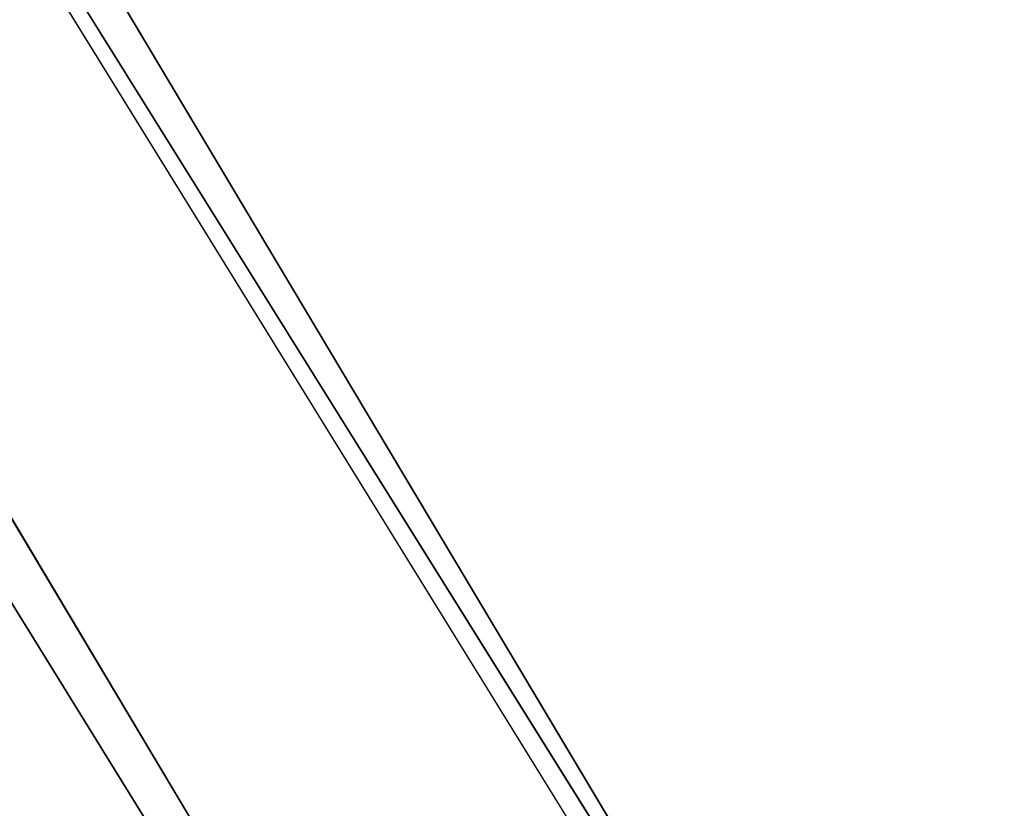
# Model space of a CAD drawing. Extents: x -775 to 775, y -775 to 775.
# Tile 78 of 256: x -626.64 to -618.42, y -406.21 to -399.63. Entities that reach past the tile are written whole.
import ezdxf

# ---------------------------------------------------------------- set-up
doc = ezdxf.new("R2010")
doc.units = 0
doc.layers.get('0').update_dxf_attribs({"color": 13, "linetype": 'CONTINUOUS'})

# ---------------------------------------------------------------- blocks, each defined once
blk = doc.blocks.new('OBJ_000001')
for p, q in [((-656.1128, -348.6559), (-618.4245, -411.819)), ((-618.4245, -411.819, 3), (-656.1128, -348.6559, 3)), ((-618.4245, -411.819, 18.222), (-656.1128, -348.6559, 18.222)), ((-618.4245, -411.819, 38.9998), (-656.1128, -348.6559, 38.9998)), ((-658.7619, -350.0636, 3), (-620.9215, -413.4818, 3)), ((-620.9215, -413.4818, 38.9998), (-658.7619, -350.0636, 38.9998)), ((-658.7619, -350.0636), (-620.9215, -413.4818)), ((-641.7142, -374.4984), (-618.4245, -411.819, 18.222)), ((-641.7142, -374.4984), (-622.0196, -406.3696))]:
    blk.add_line(p, q)
at = {"color": 7}
mesh = blk.add_polyface(dxfattribs=at)
corners = [(-656.1128, -348.6559, 3), (-618.4245, -411.819), (-618.4245, -411.819, 3), (-656.1128, -348.6559)]
mesh.append_faces([[corners[k] for k in face] for face in [(0, 1, 2), (1, 0, 3)]], dxfattribs={"vtx0": -1, "color": 7})
mesh = blk.add_polyface(dxfattribs=at)
corners = [(-656.1128, -348.6559, 18.222), (-641.7142, -374.4984), (-618.4245, -411.819, 18.222)]
mesh.append_faces([[corners[k] for k in face] for face in [(0, 1, 2)]], dxfattribs={"color": 7})
mesh = blk.add_polyface(dxfattribs=at)
corners = [(-656.1128, -348.6559, 38.9998), (-618.4245, -411.819, 18.222), (-618.4245, -411.819, 38.9998), (-656.1128, -348.6559, 18.222)]
mesh.append_faces([[corners[k] for k in face] for face in [(0, 1, 2), (1, 0, 3)]], dxfattribs={"vtx0": -1, "color": 7})
mesh = blk.add_polyface(dxfattribs=at)
corners = [(-658.7619, -350.0636, 3), (-620.9215, -413.4818, 38.9998), (-620.9215, -413.4818, 3), (-658.7619, -350.0636, 38.9998)]
mesh.append_faces([[corners[k] for k in face] for face in [(0, 1, 2), (1, 0, 3)]], dxfattribs={"vtx0": -1, "color": 7})
mesh = blk.add_polyface(dxfattribs=at)
corners = [(-641.7142, -374.4984), (-622.0196, -406.3696), (-618.4245, -411.819, 18.222)]
mesh.append_faces([[corners[k] for k in face] for face in [(0, 1, 2)]], dxfattribs={"color": 7})
blk = doc.blocks.new('OBJ_000002')
for p, q in [((-624.5312, -408.0104, 30.1627), (-644.3052, -376.0106, 30.1627)), ((-624.5312, -408.0104, 7), (-644.3052, -376.0106, 7))]:
    blk.add_line(p, q)
at = {"color": 8}
mesh = blk.add_polyface(dxfattribs=at)
corners = [(-644.3052, -376.0106, 7), (-624.5312, -408.0104, 30.1627), (-624.5312, -408.0104, 7), (-644.3052, -376.0106, 30.1627)]
mesh.append_faces([[corners[k] for k in face] for face in [(0, 1, 2), (1, 0, 3)]], dxfattribs={"vtx0": -1, "color": 8})
blk = doc.blocks.new('SKPE74C')
for name in ['OBJ_000002', 'OBJ_000001']:
    blk.add_blockref(name, (0, 0))

msp = doc.modelspace()

# ---------------------------------------------------------------- block references
msp.add_blockref('SKPE74C', (0, 0))

doc.saveas('drawing.dxf')
